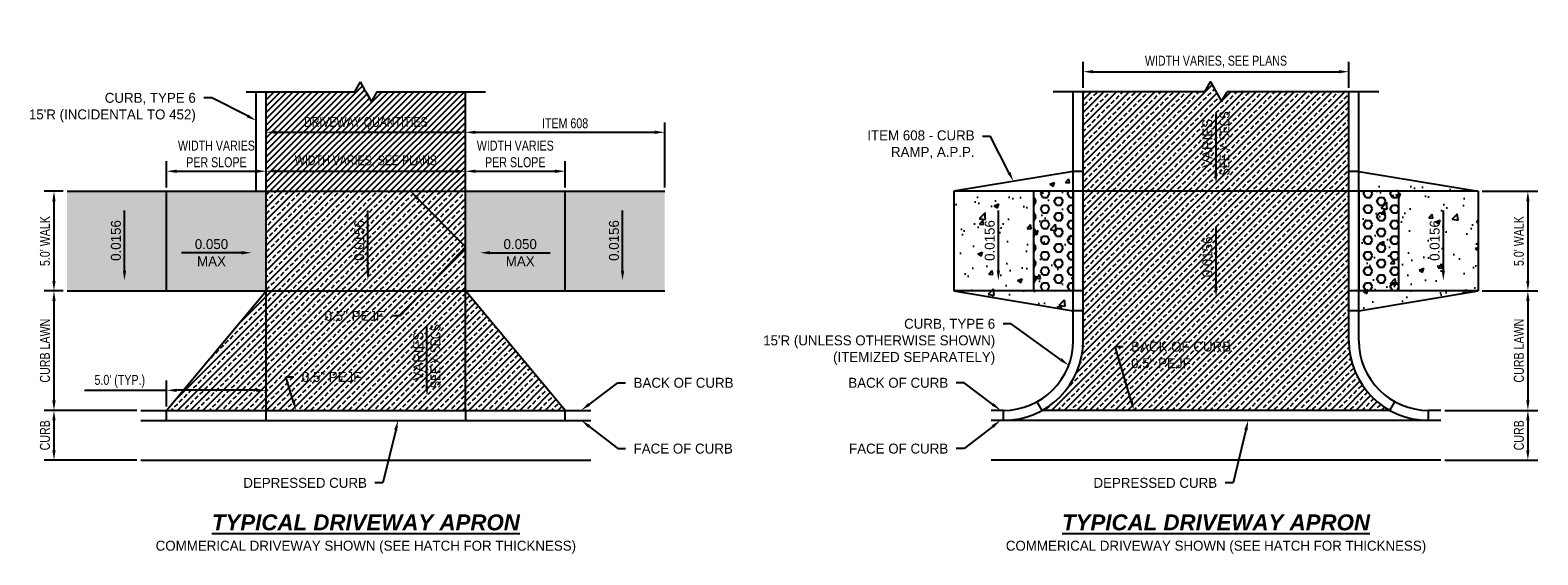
# Model space of a CAD drawing. Header units: feet. Extents: x 904 to 1979, y -2403 to -1843.
# Tile 2 of 34: x 1854 to 1910, y -2403 to -2384. Entities that reach past the tile are written whole.
import ezdxf
from ezdxf import colors
from ezdxf.entities.mleader import LeaderData, LeaderLine
from ezdxf.math import Vec2, Vec3

# ---------------------------------------------------------------- set-up
doc = ezdxf.new("R2010")
doc.units = ezdxf.units.FT
doc.header["$MEASUREMENT"] = 0
for name, color, linetype in [('RD_P_Text', 1, 'Continuous'), ('SC_Shading1', 247, 'Continuous'), ('SC_Shading1_Resurfacing', 247, 'Continuous'), ('SC_Shading2', 255, 'Continuous')]:
    doc.layers.add(name, color=color, linetype=linetype)
doc.styles.add('Slanted-Normal', font='font31.shx', dxfattribs={"height": 0.1})
doc.styles.get("Standard").update_dxf_attribs({"font": 'font31.shx'})
doc.dimstyles.new('COEC', dxfattribs={"dimscale": 13.9, "dimtxt": 0.18, "dimasz": 0.18, "dimexe": 0.18, "dimexo": 0.0625, "dimgap": 0.09, "dimtad": 1, "dimzin": 0, "dimdsep": 46, "dimtxsty": 'Standard', "dimcen": 0.09, "dimclrd": 256, "dimclre": 256, "dimclrt": 256, "dimaunit": 1, "dimadec": 4, "dimazin": 0, "dimtfac": 1, "dimtofl": 0, "dimtmove": 0, "dimatfit": 3, "dimfxl": 1, "dimtolj": 1, "dimtzin": 0, "dimlwd": -1, "dimlwe": -1, "dimarcsym": 0})

# ---------------------------------------------------------------- blocks, each defined once
blk = doc.blocks.new('*D1431')
at = {"layer": 'Defpoints', "color": 0, "transparency": 16777216}
for p in [(1870.118, -2389.02), (1862.618, -2389.776), (1870.118, -2389.776)]:
    blk.add_point(p, dxfattribs=at)
at = {"layer": 'RD_P_Text', "transparency": 16777216}
for p, q in [((1862.618, -2389.626), (1862.618, -2388.645)), ((1870.118, -2389.626), (1870.118, -2388.645)), ((1862.993, -2389.02), (1869.743, -2389.02))]:
    blk.add_line(p, q, dxfattribs=at)
for points in [[(1862.993, -2388.958), (1862.993, -2389.083), (1862.618, -2389.02)], [(1869.743, -2388.958), (1869.743, -2389.083), (1870.118, -2389.02)]]:
    blk.add_solid(points, dxfattribs=at)
at = {"layer": 'RD_P_Text', "transparency": 16777216, "insert": (1866.368, -2388.641), "char_height": 0.375, "attachment_point": 5}
blk.add_mtext('\\A1;{\\W0.8;WIDTH VARIES, SEE PLANS}', dxfattribs=at)
blk = doc.blocks.new('*D1432')
at = {"layer": 'Defpoints', "color": 0, "transparency": 16777216}
for p in [(1855.118, -2389.776), (1854.627, -2393.526), (1855.118, -2393.526)]:
    blk.add_point(p, dxfattribs=at)
at = {"layer": 'RD_P_Text', "transparency": 16777216}
for p, q in [((1854.968, -2389.776), (1854.252, -2389.776)), ((1854.627, -2390.151), (1854.627, -2393.151)), ((1854.968, -2393.526), (1854.252, -2393.526))]:
    blk.add_line(p, q, dxfattribs=at)
for points in [[(1854.564, -2390.151), (1854.689, -2390.151), (1854.627, -2389.776)], [(1854.564, -2393.151), (1854.689, -2393.151), (1854.627, -2393.526)]]:
    blk.add_solid(points, dxfattribs=at)
at = {"layer": 'RD_P_Text', "transparency": 16777216, "insert": (1854.289, -2391.651), "char_height": 0.375, "attachment_point": 5, "rotation": 90}
blk.add_mtext("\\A1;{\\W0.8;5.0' WALK}", dxfattribs=at)
blk = doc.blocks.new('*D1433')
at = {"layer": 'Defpoints', "color": 0, "transparency": 16777216}
for p in [(1862.618, -2389.02), (1858.868, -2389.776), (1862.618, -2389.776)]:
    blk.add_point(p, dxfattribs=at)
at = {"layer": 'RD_P_Text', "transparency": 16777216}
for p, q in [((1858.868, -2389.626), (1858.868, -2388.645)), ((1862.618, -2389.626), (1862.618, -2388.645)), ((1859.243, -2389.02), (1862.243, -2389.02))]:
    blk.add_line(p, q, dxfattribs=at)
for points in [[(1859.243, -2388.958), (1859.243, -2389.083), (1858.868, -2389.02)], [(1862.243, -2388.958), (1862.243, -2389.083), (1862.618, -2389.02)]]:
    blk.add_solid(points, dxfattribs=at)
at = {"layer": 'RD_P_Text', "transparency": 16777216, "insert": (1860.743, -2388.37), "char_height": 0.375, "attachment_point": 5}
blk.add_mtext('\\A1;{\\W0.8;WIDTH VARIES\\PPER SLOPE}', dxfattribs=at)
blk = doc.blocks.new('*D1434')
at = {"layer": 'Defpoints', "color": 0, "transparency": 16777216}
for p in [(1873.868, -2389.02), (1870.118, -2389.776), (1873.868, -2389.776)]:
    blk.add_point(p, dxfattribs=at)
at = {"layer": 'RD_P_Text', "transparency": 16777216}
for p, q in [((1870.118, -2389.626), (1870.118, -2388.645)), ((1873.868, -2389.626), (1873.868, -2388.645)), ((1870.493, -2389.02), (1873.493, -2389.02))]:
    blk.add_line(p, q, dxfattribs=at)
for points in [[(1870.493, -2388.958), (1870.493, -2389.083), (1870.118, -2389.02)], [(1873.493, -2388.958), (1873.493, -2389.083), (1873.868, -2389.02)]]:
    blk.add_solid(points, dxfattribs=at)
at = {"layer": 'RD_P_Text', "transparency": 16777216, "insert": (1871.993, -2388.37), "char_height": 0.375, "attachment_point": 5}
blk.add_mtext('\\A1;{\\W0.8;WIDTH VARIES\\PPER SLOPE}', dxfattribs=at)
blk = doc.blocks.new('*D1435')
at = {"layer": 'Defpoints', "color": 0, "transparency": 16777216}
for p in [(1855.118, -2393.526), (1854.627, -2398.026), (1857.899, -2398.026)]:
    blk.add_point(p, dxfattribs=at)
at = {"layer": 'RD_P_Text', "transparency": 16777216}
for p, q in [((1854.968, -2393.526), (1854.252, -2393.526)), ((1854.627, -2393.901), (1854.627, -2397.651)), ((1857.749, -2398.026), (1854.252, -2398.026))]:
    blk.add_line(p, q, dxfattribs=at)
for points in [[(1854.564, -2393.901), (1854.689, -2393.901), (1854.627, -2393.526)], [(1854.564, -2397.651), (1854.689, -2397.651), (1854.627, -2398.026)]]:
    blk.add_solid(points, dxfattribs=at)
at = {"layer": 'RD_P_Text', "transparency": 16777216, "insert": (1854.289, -2395.776), "char_height": 0.375, "attachment_point": 5, "rotation": 90}
blk.add_mtext('\\A1;{\\W0.8;CURB LAWN}', dxfattribs=at)
blk = doc.blocks.new('*D1436')
at = {"layer": 'Defpoints', "color": 0, "transparency": 16777216}
for p in [(1857.899, -2398.026), (1854.627, -2399.901), (1857.899, -2399.901)]:
    blk.add_point(p, dxfattribs=at)
at = {"layer": 'RD_P_Text', "transparency": 16777216}
for p, q in [((1857.749, -2398.026), (1854.252, -2398.026)), ((1854.627, -2398.401), (1854.627, -2399.526)), ((1857.749, -2399.901), (1854.252, -2399.901))]:
    blk.add_line(p, q, dxfattribs=at)
for points in [[(1854.564, -2398.401), (1854.689, -2398.401), (1854.627, -2398.026)], [(1854.564, -2399.526), (1854.689, -2399.526), (1854.627, -2399.901)]]:
    blk.add_solid(points, dxfattribs=at)
at = {"layer": 'RD_P_Text', "transparency": 16777216, "insert": (1854.289, -2398.964), "char_height": 0.375, "attachment_point": 5, "rotation": 90}
blk.add_mtext('\\A1;{\\W0.8;CURB}', dxfattribs=at)
blk = doc.blocks.new('*D1437')
at = {"layer": 'Defpoints', "color": 0, "transparency": 16777216}
for p in [(1858.868, -2397.27), (1858.868, -2398.026), (1862.618, -2398.026)]:
    blk.add_point(p, dxfattribs=at)
at = {"layer": 'RD_P_Text', "transparency": 16777216}
for p, q in [((1855.773, -2397.27), (1858.868, -2397.27)), ((1858.868, -2397.876), (1858.868, -2396.895)), ((1862.243, -2397.27), (1859.243, -2397.27)), ((1862.618, -2397.876), (1862.618, -2396.895))]:
    blk.add_line(p, q, dxfattribs=at)
for points in [[(1859.243, -2397.208), (1859.243, -2397.333), (1858.868, -2397.27)], [(1862.243, -2397.208), (1862.243, -2397.333), (1862.618, -2397.27)]]:
    blk.add_solid(points, dxfattribs=at)
at = {"layer": 'RD_P_Text', "transparency": 16777216, "insert": (1857.104, -2396.933), "char_height": 0.375, "attachment_point": 5}
blk.add_mtext("\\A1;{\\W0.8;5.0' (TYP.)}", dxfattribs=at)
blk = doc.blocks.new('*D1438')
at = {"layer": 'Defpoints', "color": 0, "transparency": 16777216}
for p in [(1877.618, -2387.553), (1870.118, -2389.776), (1877.618, -2389.776)]:
    blk.add_point(p, dxfattribs=at)
at = {"layer": 'RD_P_Text', "transparency": 16777216}
for p, q in [((1870.118, -2389.626), (1870.118, -2387.178)), ((1877.618, -2389.626), (1877.618, -2387.178)), ((1870.493, -2387.553), (1877.243, -2387.553))]:
    blk.add_line(p, q, dxfattribs=at)
for points in [[(1870.493, -2387.49), (1870.493, -2387.615), (1870.118, -2387.553)], [(1877.243, -2387.49), (1877.243, -2387.615), (1877.618, -2387.553)]]:
    blk.add_solid(points, dxfattribs=at)
at = {"layer": 'RD_P_Text', "transparency": 16777216, "insert": (1873.868, -2387.215), "char_height": 0.375, "attachment_point": 5}
blk.add_mtext('\\A1;{\\W0.8;ITEM 608}', dxfattribs=at)
blk = doc.blocks.new('*D1439')
at = {"layer": 'Defpoints', "color": 0, "transparency": 16777216}
for p in [(1870.118, -2387.553), (1862.618, -2389.776), (1870.118, -2389.776)]:
    blk.add_point(p, dxfattribs=at)
at = {"layer": 'RD_P_Text', "transparency": 16777216}
for p, q in [((1862.618, -2389.626), (1862.618, -2387.178)), ((1870.118, -2389.626), (1870.118, -2387.178)), ((1862.993, -2387.553), (1869.743, -2387.553))]:
    blk.add_line(p, q, dxfattribs=at)
for points in [[(1862.993, -2387.49), (1862.993, -2387.615), (1862.618, -2387.553)], [(1869.743, -2387.49), (1869.743, -2387.615), (1870.118, -2387.553)]]:
    blk.add_solid(points, dxfattribs=at)
at = {"layer": 'RD_P_Text', "transparency": 16777216, "insert": (1866.368, -2387.215), "char_height": 0.375, "attachment_point": 5}
blk.add_mtext('\\A1;{\\W0.8;DRIVEWAY QUANTITIES}', dxfattribs=at)
blk = doc.blocks.new('*D1440')
at = {"layer": 'Defpoints', "color": 0, "transparency": 16777216}
for p in [(1906.841, -2398.026), (1906.841, -2399.901), (1910.113, -2399.901)]:
    blk.add_point(p, dxfattribs=at)
at = {"layer": 'RD_P_Text', "transparency": 16777216}
for p, q in [((1906.991, -2398.026), (1910.488, -2398.026)), ((1910.113, -2398.401), (1910.113, -2399.526)), ((1906.991, -2399.901), (1910.488, -2399.901))]:
    blk.add_line(p, q, dxfattribs=at)
for points in [[(1910.05, -2398.401), (1910.175, -2398.401), (1910.113, -2398.026)], [(1910.05, -2399.526), (1910.175, -2399.526), (1910.113, -2399.901)]]:
    blk.add_solid(points, dxfattribs=at)
at = {"layer": 'RD_P_Text', "transparency": 16777216, "insert": (1909.775, -2398.964), "char_height": 0.375, "attachment_point": 5, "rotation": 90}
blk.add_mtext('\\A1;{\\W0.8;CURB}', dxfattribs=at)
blk = doc.blocks.new('*D1441')
at = {"layer": 'Defpoints', "color": 0, "transparency": 16777216}
for p in [(1903.372, -2385.27), (1893.372, -2386.026), (1903.372, -2386.026)]:
    blk.add_point(p, dxfattribs=at)
at = {"layer": 'RD_P_Text', "transparency": 16777216}
for p, q in [((1893.372, -2385.876), (1893.372, -2384.895)), ((1903.372, -2385.876), (1903.372, -2384.895)), ((1893.747, -2385.27), (1902.997, -2385.27))]:
    blk.add_line(p, q, dxfattribs=at)
for points in [[(1893.747, -2385.208), (1893.747, -2385.333), (1893.372, -2385.27)], [(1902.997, -2385.208), (1902.997, -2385.333), (1903.372, -2385.27)]]:
    blk.add_solid(points, dxfattribs=at)
at = {"layer": 'RD_P_Text', "transparency": 16777216, "insert": (1898.372, -2384.891), "char_height": 0.375, "attachment_point": 5}
blk.add_mtext('\\A1;{\\W0.8;WIDTH VARIES, SEE PLANS}', dxfattribs=at)
blk = doc.blocks.new('*D1442')
at = {"layer": 'Defpoints', "color": 0, "transparency": 16777216}
for p in [(1908.247, -2389.776), (1908.247, -2393.526), (1910.113, -2393.526)]:
    blk.add_point(p, dxfattribs=at)
at = {"layer": 'RD_P_Text', "transparency": 16777216}
for p, q in [((1908.397, -2389.776), (1910.488, -2389.776)), ((1910.113, -2390.151), (1910.113, -2393.151)), ((1908.397, -2393.526), (1910.488, -2393.526))]:
    blk.add_line(p, q, dxfattribs=at)
for points in [[(1910.05, -2390.151), (1910.175, -2390.151), (1910.113, -2389.776)], [(1910.05, -2393.151), (1910.175, -2393.151), (1910.113, -2393.526)]]:
    blk.add_solid(points, dxfattribs=at)
at = {"layer": 'RD_P_Text', "transparency": 16777216, "insert": (1909.775, -2391.651), "char_height": 0.375, "attachment_point": 5, "rotation": 90}
blk.add_mtext("\\A1;{\\W0.8;5.0' WALK}", dxfattribs=at)
blk = doc.blocks.new('*D1443')
at = {"layer": 'Defpoints', "color": 0, "transparency": 16777216}
for p in [(1908.247, -2393.526), (1906.841, -2398.026), (1910.113, -2398.026)]:
    blk.add_point(p, dxfattribs=at)
at = {"layer": 'RD_P_Text', "transparency": 16777216}
for p, q in [((1908.397, -2393.526), (1910.488, -2393.526)), ((1910.113, -2393.901), (1910.113, -2397.651)), ((1906.991, -2398.026), (1910.488, -2398.026))]:
    blk.add_line(p, q, dxfattribs=at)
for points in [[(1910.05, -2393.901), (1910.175, -2393.901), (1910.113, -2393.526)], [(1910.05, -2397.651), (1910.175, -2397.651), (1910.113, -2398.026)]]:
    blk.add_solid(points, dxfattribs=at)
at = {"layer": 'RD_P_Text', "transparency": 16777216, "insert": (1909.775, -2395.776), "char_height": 0.375, "attachment_point": 5, "rotation": 90}
blk.add_mtext('\\A1;{\\W0.8;CURB LAWN}', dxfattribs=at)
blk = doc.blocks.new('A$C75b445e4')
at = {"layer": 'RD_P_Text', "linetype": 'ByBlock', "lineweight": -2}
blk.add_lwpolyline([(1.534, -0.187), (1.534, 2.077)], dxfattribs=at)
at = {"layer": 'RD_P_Text'}
blk.add_solid([(1.597, -0.187), (1.534, -0.562), (1.472, -0.187)], dxfattribs=at)
at = {"layer": 'RD_P_Text', "char_height": 0.375, "attachment_point": 5, "rotation": 90}
for s, insert in [('VARIES', (1.212, 0.945)), ('{\\W0.8;SEE X-SECS}', (1.857, 0.945))]:
    blk.add_mtext_dynamic_manual_height_columns(s, width=2.91398, gutter_width=10, heights=[0], dxfattribs=dict(at, insert=insert))

msp = doc.modelspace()

# ---------------------------------------------------------------- hatches: boundary and pattern name
at = {"layer": 'SC_Shading1'}
h = msp.add_hatch(dxfattribs=at)
h.set_pattern_fill('ANSI31', color=256, scale=1.35)
h.set_pattern_definition([(45, (466.59192, -599.9753), (-0.119324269, 0.119324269), [])])
h.paths.add_polyline_path([(1870.118, -2389.776), (1862.618, -2389.776), (1862.618, -2386.026), (1865.951, -2386.026), (1866.16, -2385.655), (1866.576, -2386.398), (1866.784, -2386.026), (1870.118, -2386.026)])
h = msp.add_hatch(dxfattribs=at)
h.set_pattern_fill('AR-CONC', color=256, scale=0.25)
h.set_pattern_definition([(50, (0, 0), (1.79315046, -0.15688034), [0.1875, -2.0625]), (355, (0, 0), (-0.3468783, 1.8804803), [0.15, -1.65]), (100.451444, (0.1494, -0.013), (1.4462721, 1.7236), [0.1593505, -1.7528553]), (46.1842, (0, 0.5), (2.6681033, -0.4137982), [0.28125, -3.09375]), (96.63564, (0.2223, 0.4655), (2.3366549, 2.4352965), [0.2390259, -2.6292844]), (351.18416, (0, 0.5), (2.3366549, 2.4352965), [0.225, -2.475]), (21, (0.25, 0.375), (1.4922676, -1.0065472), [0.1875, -2.0625]), (326, (0.25, 0.375), (0.6082883, 1.8128751), [0.15, -1.65]), (71.451445, (0.3744, 0.2911), (2.1005559, 0.8063279), [0.1593505, -1.7528553]), (37.5, (0, 0), (0.03039964, 0.83223463), [0, -1.63, 0, -1.675, 0, -1.65625]), (7.5, (0, 0), (0.65767384, 0.98602928), [0, -0.955, 0, -1.5925, 0, -0.63125]), (327.5, (-0.5575, 0), (1.33455609, -0.05638718), [0, -0.625, 0, -1.95, 0, -2.5875]), (317.5, (-0.8075, 0), (1.45796542, 0.25026246), [0, -0.8125, 0, -1.295, 0, -1.8375])])
h.paths.add_polyline_path([(1892.997, -2394.276), (1888.497, -2393.526), (1888.497, -2389.776), (1892.997, -2389.026)])
h = msp.add_hatch(dxfattribs=at)
h.set_pattern_fill('AR-CONC', color=256, scale=0.25)
h.set_pattern_definition([(50, (15.123, 0.3977), (1.79315046, -0.15688034), [0.1875, -2.0625]), (355, (15.123, 0.3977), (-0.3468783, 1.8804803), [0.15, -1.65]), (100.451444, (15.2724, 0.3846), (1.4462721, 1.7236), [0.1593505, -1.7528553]), (46.1842, (15.123, 0.8977), (2.6681033, -0.4137982), [0.28125, -3.09375]), (96.63564, (15.3453, 0.8632), (2.3366549, 2.4352965), [0.2390259, -2.6292844]), (351.18416, (15.123, 0.8977), (2.3366549, 2.4352965), [0.225, -2.475]), (21, (15.373, 0.7727), (1.4922676, -1.0065472), [0.1875, -2.0625]), (326, (15.373, 0.7727), (0.6082883, 1.8128751), [0.15, -1.65]), (71.451445, (15.4973, 0.6888), (2.1005559, 0.8063279), [0.1593505, -1.7528553]), (37.5, (15.123, 0.3977), (0.03039964, 0.83223463), [0, -1.63, 0, -1.675, 0, -1.65625]), (7.5, (15.123, 0.3977), (0.65767384, 0.98602928), [0, -0.955, 0, -1.5925, 0, -0.63125]), (327.5, (14.5655, 0.3977), (1.33455609, -0.05638718), [0, -0.625, 0, -1.95, 0, -2.5875]), (317.5, (14.3155, 0.3977), (1.45796542, 0.25026246), [0, -0.8125, 0, -1.295, 0, -1.8375])])
h.paths.add_polyline_path([(1908.247, -2393.526), (1903.747, -2394.276), (1903.747, -2389.026), (1908.247, -2389.776)])
h = msp.add_hatch(dxfattribs=at)
h.set_pattern_fill('HEX', color=256, scale=1.35)
h.paths.add_polyline_path([(1892.997, -2393.526), (1891.497, -2393.526), (1891.497, -2389.776), (1892.997, -2389.776)])
h = msp.add_hatch(dxfattribs=at)
h.set_pattern_fill('HEX', color=256, scale=1.35)
h.paths.add_polyline_path([(1905.247, -2393.526), (1903.747, -2393.526), (1903.747, -2389.776), (1905.247, -2389.776)])
at = {"layer": 'SC_Shading1_Resurfacing'}
h = msp.add_hatch(dxfattribs=at)
h.set_pattern_fill('ANSI33', color=256, scale=1.35)
h.set_pattern_definition([(45, (496.78448, -600.30147), (-0.23864854, 0.23864854), []), (45, (497.02313, -600.30147), (-0.23864854, 0.23864854), [0.16875, -0.084375])])
edge = h.paths.add_edge_path()
edge.add_line((1903.372, -2386.026), (1898.788, -2386.026))
edge.add_line((1898.788, -2386.026), (1898.58, -2386.398))
edge.add_line((1898.58, -2386.398), (1898.163, -2385.656))
edge.add_line((1898.163, -2385.656), (1897.956, -2386.026))
edge.add_line((1897.956, -2386.026), (1893.372, -2386.026))
edge.add_line((1893.372, -2386.026), (1893.372, -2395.401))
edge.add_arc((1890.372, -2395.401), 3, 298.955, 360, ccw=False)
edge.add_line((1891.824, -2398.026), (1904.92, -2398.026))
edge.add_arc((1906.372, -2395.401), 3, 180, 241.045, ccw=False)
edge.add_line((1903.372, -2395.401), (1903.372, -2386.026))
h = msp.add_hatch(dxfattribs=at)
h.set_pattern_fill('ANSI33', color=256, scale=1.35)
h.set_pattern_definition([(45, (466.59192, -599.9753), (-0.23864854, 0.23864854), []), (45, (466.83057, -599.9753), (-0.23864854, 0.23864854), [0.16875, -0.084375])])
h.paths.add_polyline_path([(1873.868, -2398.026), (1858.868, -2398.026), (1862.618, -2393.526), (1862.618, -2389.776), (1870.118, -2389.776), (1870.118, -2393.526)])
at = {"layer": 'SC_Shading2'}
h = msp.add_hatch(color=256, dxfattribs=at)
h.dxf.hatch_style = 1
h.paths.add_polyline_path([(1855.118, -2389.776), (1855.118, -2393.526), (1858.868, -2393.526), (1862.618, -2393.526), (1862.618, -2389.776), (1858.868, -2389.776)])
h = msp.add_hatch(color=256, dxfattribs=at)
h.dxf.hatch_style = 1
h.paths.add_polyline_path([(1873.868, -2389.776), (1870.118, -2389.776), (1870.118, -2393.526), (1873.868, -2393.526), (1877.618, -2393.526), (1877.618, -2389.776)])

# ---------------------------------------------------------------- linework, layer by layer
at = {"layer": 'RD_P_Text', "flags": 128}
for points in [[(1861.868, -2386.026), (1865.951, -2386.026)], [(1862.243, -2389.776), (1862.243, -2386.026)], [(1862.618, -2398.401), (1862.618, -2386.026)], [(1865.951, -2386.026), (1866.16, -2385.655)], [(1866.368, -2386.026), (1866.16, -2385.655)], [(1866.368, -2386.026), (1866.576, -2386.398)], [(1866.784, -2386.026), (1866.576, -2386.398)], [(1866.784, -2386.026), (1870.868, -2386.026)], [(1870.118, -2398.026), (1870.118, -2386.026)], [(1897.956, -2386.026), (1892.247, -2386.026)], [(1892.997, -2395.401), (1892.997, -2386.026)], [(1893.372, -2395.401), (1893.372, -2386.026)], [(1897.956, -2386.026), (1898.164, -2385.655), (1898.58, -2386.398), (1898.788, -2386.026)], [(1904.497, -2386.026), (1898.788, -2386.026)], [(1903.372, -2395.401), (1903.372, -2386.026)], [(1903.747, -2395.401), (1903.747, -2386.026)], [(1892.997, -2389.026), (1888.497, -2389.776)], [(1893.372, -2389.026), (1892.997, -2389.026)], [(1903.747, -2389.026), (1903.372, -2389.026)], [(1903.747, -2389.026), (1908.247, -2389.776)], [(1855.118, -2389.776), (1877.618, -2389.776)], [(1858.868, -2393.526), (1858.868, -2389.776)], [(1873.868, -2393.526), (1873.868, -2389.776)], [(1908.247, -2389.776), (1888.497, -2389.776)], [(1888.497, -2389.776), (1888.497, -2393.526)], [(1891.497, -2389.776), (1891.497, -2393.526)], [(1892.997, -2389.776), (1892.997, -2393.526)], [(1903.747, -2389.776), (1903.747, -2393.526)], [(1905.247, -2389.776), (1905.247, -2393.526)], [(1908.247, -2389.776), (1908.247, -2393.526)], [(1855.118, -2393.526), (1877.618, -2393.526)], [(1858.868, -2398.026), (1862.618, -2393.526)], [(1873.868, -2398.026), (1870.118, -2393.526)], [(1893.372, -2393.526), (1888.497, -2393.526)], [(1888.497, -2393.526), (1892.997, -2394.276)], [(1908.247, -2393.526), (1903.372, -2393.526)], [(1903.747, -2394.276), (1908.247, -2393.526)], [(1893.372, -2394.276), (1892.997, -2394.276)], [(1903.747, -2394.276), (1903.372, -2394.276)], [(1891.824, -2398.026), (1891.643, -2397.698)], [(1904.92, -2398.026), (1905.101, -2397.698)], [(1857.899, -2398.026), (1874.836, -2398.026)], [(1857.899, -2398.401), (1874.836, -2398.401)], [(1858.868, -2398.401), (1858.868, -2398.026)], [(1870.118, -2398.026), (1870.118, -2398.401)], [(1873.868, -2398.401), (1873.868, -2398.026)], [(1890.372, -2398.026), (1889.904, -2398.026)], [(1906.841, -2398.401), (1889.904, -2398.401)], [(1890.372, -2398.401), (1890.372, -2398.026)], [(1904.92, -2398.026), (1891.824, -2398.026)], [(1906.841, -2398.026), (1906.372, -2398.026)], [(1906.372, -2398.401), (1906.372, -2398.026)], [(1857.899, -2399.901), (1874.836, -2399.901)], [(1906.841, -2399.901), (1889.904, -2399.901)]]:
    msp.add_lwpolyline(points, dxfattribs=at)
for points, const_width in [([(1870.118, -2393.526), (1870.118, -2389.776), (1862.618, -2389.776), (1862.618, -2393.526)], 0.03), ([(1858.868, -2398.026), (1873.868, -2398.026)], 0.03), ([(1891.643, -2397.698), (1891.824, -2398.026), (1904.92, -2398.026), (1905.101, -2397.698)], 0.04)]:
    msp.add_lwpolyline(points, dxfattribs=dict(at, const_width=const_width))
at = {"layer": 'RD_P_Text', "linetype": 'ByBlock', "lineweight": -2}
for points in [[(1857.281, -2392.76), (1857.281, -2390.496)], [(1866.444, -2392.76), (1866.444, -2390.496)], [(1876.031, -2392.76), (1876.031, -2390.496)], [(1890.178, -2392.76), (1890.178, -2390.496)], [(1906.93, -2392.76), (1906.93, -2390.496)], [(1898.372, -2393.378), (1898.372, -2391.114)], [(1861.689, -2392.089), (1859.425, -2392.089)], [(1871.046, -2392.089), (1873.31, -2392.089)], [(1868.669, -2397.115), (1868.669, -2394.851)]]:
    msp.add_lwpolyline(points, dxfattribs=at)
at = {"layer": 'RD_P_Text'}
for centre, radius, start, end in [((1890.372, -2395.401), 3, 270, 0), ((1890.372, -2395.401), 2.625, 270, 0), ((1906.372, -2395.401), 3, 180, 270), ((1906.372, -2395.401), 2.625, 180, 270)]:
    msp.add_arc(centre, radius, start, end, dxfattribs=at)
for points in [[(1861.689, -2392.152), (1862.064, -2392.089), (1861.689, -2392.027)], [(1871.046, -2392.152), (1870.671, -2392.089), (1871.046, -2392.027)], [(1857.344, -2392.76), (1857.281, -2393.135), (1857.219, -2392.76)], [(1866.507, -2392.76), (1866.444, -2393.135), (1866.382, -2392.76)], [(1876.094, -2392.76), (1876.031, -2393.135), (1875.969, -2392.76)], [(1890.241, -2392.76), (1890.178, -2393.135), (1890.116, -2392.76)], [(1906.992, -2392.76), (1906.93, -2393.135), (1906.867, -2392.76)], [(1898.435, -2393.378), (1898.372, -2393.753), (1898.31, -2393.378)], [(1868.731, -2397.115), (1868.669, -2397.49), (1868.606, -2397.115)]]:
    msp.add_solid(points, dxfattribs=at)

# ---------------------------------------------------------------- block references
msp.add_blockref('A$C75b445e4', (1896.838, -2388.916), dxfattribs=at)

# ---------------------------------------------------------------- texts
at = {"layer": 'RD_P_Text', "char_height": 0.375, "attachment_point": 5}
for s, insert, rotation in [('0.0156', (1856.959, -2391.628), 90), ('0.0156', (1866.121, -2391.628), 90), ('0.0156', (1875.709, -2391.628), 90), ('0.0156', (1889.856, -2391.628), 90), ('0.0156', (1906.607, -2391.628), 90), ('0.050', (1872.178, -2391.767), 0), ('0.0156', (1898.049, -2392.246), 90), ('MAX', (1872.178, -2392.412), 0), ('VARIES', (1868.346, -2395.983), 90), ('{\\W0.8;SEE X-SECS}', (1868.991, -2395.983), 90)]:
    msp.add_mtext_dynamic_manual_height_columns(s, width=2.91398, gutter_width=10, heights=[0], dxfattribs=dict(at, insert=insert, rotation=rotation))
at = {"layer": 'RD_P_Text', "attachment_point": 5}
for s, width, heights, insert, char_height in [('0.050', 2.91398, [0], (1860.557, -2391.767), 0.375), ('MAX', 2.91398, [0], (1860.557, -2392.412), 0.375), ('{\\fArial|b1|i1|c0|p34;\\LTYPICAL DRIVEWAY APRON}', 34.83485, [0], (1866.368, -2402.247), 0.6), ('{\\fArial|b1|i1|c0|p34;\\LTYPICAL DRIVEWAY APRON}', 34.83485, [0], (1898.372, -2402.247), 0.6), ('COMMERICAL DRIVEWAY SHOWN (SEE HATCH FOR THICKNESS)', 34.83485, [0.375], (1866.368, -2403.179), 0.375), ('COMMERICAL DRIVEWAY SHOWN (SEE HATCH FOR THICKNESS)', 34.83485, [0.375], (1898.372, -2403.179), 0.375)]:
    msp.add_mtext_dynamic_manual_height_columns(s, width=width, gutter_width=10, heights=heights, dxfattribs=dict(at, insert=insert, char_height=char_height))

# ---------------------------------------------------------------- dimensions: what is measured, and where the dimension line sits
at = {"layer": 'RD_P_Text'}
for base, p1, p2, text, picture, middle in [((1903.372, -2385.27), (1893.372, -2386.026), (1903.372, -2386.026), '{\\W0.8;WIDTH VARIES, SEE PLANS}', '*D1441', (1898.372, -2384.891)), ((1870.118, -2387.553), (1862.618, -2389.776), (1870.118, -2389.776), '{\\W0.8;DRIVEWAY QUANTITIES}', '*D1439', (1866.368, -2387.215)), ((1877.618, -2387.553), (1870.118, -2389.776), (1877.618, -2389.776), '{\\W0.8;ITEM 608}', '*D1438', (1873.868, -2387.215)), ((1862.618, -2389.02), (1858.868, -2389.776), (1862.618, -2389.776), '{\\W0.8;WIDTH VARIES\\PPER SLOPE}', '*D1433', (1860.743, -2388.37)), ((1873.868, -2389.02), (1870.118, -2389.776), (1873.868, -2389.776), '{\\W0.8;WIDTH VARIES\\PPER SLOPE}', '*D1434', (1871.993, -2388.37)), ((1870.118, -2389.02), (1862.618, -2389.776), (1870.118, -2389.776), '{\\W0.8;WIDTH VARIES, SEE PLANS}', '*D1431', (1866.368, -2388.641))]:
    dim = msp.add_linear_dim(base=base, p1=p1, p2=p2, text=text, dimstyle='COEC', override={"dimscale": 3, "dimtxt": 0.125, "dimasz": 0.125, "dimexe": 0.125, "dimexo": 0.05, "dimgap": 0.05}, dxfattribs=at)
    dim.commit()
    dim.dimension.update_dxf_attribs({"geometry": picture, "text_midpoint": middle})
for base, p1, p2, text, picture, middle in [((1854.627, -2393.526), (1855.118, -2389.776), (1855.118, -2393.526), "{\\W0.8;5.0' WALK}", '*D1432', (1854.289, -2391.651)), ((1910.113, -2393.526), (1908.247, -2389.776), (1908.247, -2393.526), "{\\W0.8;5.0' WALK}", '*D1442', (1909.775, -2391.651)), ((1854.627, -2398.026), (1855.118, -2393.526), (1857.899, -2398.026), '{\\W0.8;CURB LAWN}', '*D1435', (1854.289, -2395.776)), ((1910.113, -2398.026), (1908.247, -2393.526), (1906.841, -2398.026), '{\\W0.8;CURB LAWN}', '*D1443', (1909.775, -2395.776)), ((1854.627, -2399.901), (1857.899, -2398.026), (1857.899, -2399.901), '{\\W0.8;CURB}', '*D1436', (1854.289, -2398.964)), ((1910.113, -2399.901), (1906.841, -2398.026), (1906.841, -2399.901), '{\\W0.8;CURB}', '*D1440', (1909.775, -2398.964))]:
    dim = msp.add_linear_dim(base=base, p1=p1, p2=p2, angle=270, text=text, dimstyle='COEC', override={"dimscale": 3, "dimtxt": 0.125, "dimasz": 0.125, "dimexe": 0.125, "dimexo": 0.05, "dimgap": 0.05}, dxfattribs=at)
    dim.commit()
    dim.dimension.update_dxf_attribs({"geometry": picture, "text_midpoint": middle})
dim = msp.add_linear_dim(base=(1858.868, -2397.27), p1=(1862.618, -2398.026), p2=(1858.868, -2398.026), text="{\\W0.8;5.0' (TYP.)}", dimstyle='COEC', override={"dimscale": 3, "dimtxt": 0.125, "dimasz": 0.125, "dimexe": 0.125, "dimexo": 0.05, "dimgap": 0.05, "dimtmove": 1}, dxfattribs=at)
dim.commit()
dim.dimension.update_dxf_attribs({"geometry": '*D1437', "text_midpoint": (1857.104, -2396.933), "dimtype": 160})

# ---------------------------------------------------------------- leaders
ml = msp.add_multileader_mtext('Standard', dxfattribs=at)
ml.set_content("CURB, TYPE 6\\P15'R (INCIDENTAL TO 452)", color=256, style='Slanted-Normal')
ml.set_leader_properties()
ml.build(insert=Vec2(0, 0))
ml.multileader.update_dxf_attribs({"dogleg_length": 0.1, "arrow_head_size": 0.375, "scale": 3})
ctx = ml.context
ctx.base_point, ctx.scale, ctx.char_height, ctx.arrow_head_size, ctx.landing_gap_size, ctx.plane_origin = Vec3(1852.678, -2386.254), 3, 0.375, 0.375, 0.3, Vec3(1862.101, -2386.448)
ctx.text_align_type = 2
notes = []
notes.append((ctx, [(0, (1, 1, 0), (1860.566, -2386.254), (-1, 0), 0.3, [(0, [(1862.243, -2387.108)], 0, [])])]))
ctx.mtext.insert, ctx.mtext.alignment, ctx.mtext.flow_direction = Vec3(1859.966, -2386.067), 3, 5
ml = msp.add_multileader_mtext('Standard', dxfattribs=at)
ml.set_content('ITEM 608 - CURB\\PRAMP, A.P.P.', color=256, style='Slanted-Normal')
ml.set_leader_properties()
ml.build(insert=Vec2(0, 0))
ml.multileader.update_dxf_attribs({"dogleg_length": 0.1, "arrow_head_size": 0.375, "scale": 3})
ctx = ml.context
ctx.base_point, ctx.scale, ctx.char_height, ctx.arrow_head_size, ctx.landing_gap_size, ctx.plane_origin = Vec3(1884.295, -2387.71), 3, 0.375, 0.375, 0.3, Vec3(1890.907, -2388.555)
ctx.text_align_type = 2
notes.append((ctx, [(0, (1, 1, 0), (1889.885, -2387.71), (-1, 0), 0.3, [(0, [(1890.747, -2389.401)], 0, [])])]))
ctx.mtext.insert, ctx.mtext.alignment, ctx.mtext.flow_direction = Vec3(1889.285, -2387.481), 3, 5
ml = msp.add_multileader_mtext('Standard', dxfattribs=at)
ml.set_content('0.5" PEJF', color=256, style='Slanted-Normal')
ml.set_leader_properties()
ml.build(insert=Vec2(0, 0))
ml.multileader.update_dxf_attribs({"dogleg_length": 0.1, "arrow_head_size": 0.375, "scale": 3})
ctx = ml.context
ctx.base_point, ctx.scale, ctx.char_height, ctx.arrow_head_size, ctx.landing_gap_size, ctx.plane_origin = Vec3(1864.093, -2394.464), 3, 0.375, 0.375, 0.3, Vec3(1863.391, -2394.657)
ctx.text_align_type = 2
notes.append((ctx, [(1, (1, 1, 0), (1867.657, -2394.464), (-1, 0), 0.3, [(1, [(1868.054, -2389.776), (1870.118, -2391.869)], 0, [])])]))
ctx.mtext.insert, ctx.mtext.alignment, ctx.mtext.flow_direction = Vec3(1867.057, -2394.277), 3, 5
ml = msp.add_multileader_mtext('Standard', dxfattribs=at)
ml.set_content("CURB, TYPE 6\\P15'R (UNLESS OTHERWISE SHOWN)\\P(ITEMIZED SEPARATELY)", color=256, style='Slanted-Normal')
ml.set_leader_properties()
ml.build(insert=Vec2(0, 0))
ml.multileader.update_dxf_attribs({"dogleg_length": 0.1, "arrow_head_size": 0.375, "scale": 3})
ctx = ml.context
ctx.base_point, ctx.scale, ctx.char_height, ctx.arrow_head_size, ctx.landing_gap_size, ctx.plane_origin = Vec3(1880.881, -2394.765), 3, 0.375, 0.375, 0.3, Vec3(1892.987, -2395.485)
ctx.text_align_type = 2
notes.append((ctx, [(0, (1, 1, 0), (1890.659, -2394.765), (-1, 0), 0.3, [(0, [(1892.827, -2396.331)], 0, [])])]))
ctx.mtext.insert, ctx.mtext.alignment, ctx.mtext.flow_direction = Vec3(1890.059, -2394.577), 3, 5
ml = msp.add_multileader_mtext('Standard', dxfattribs=at)
ml.set_content('BACK OF CURB\\P0.5" PEJF', color=256, style='Slanted-Normal')
ml.set_leader_properties()
ml.build(insert=Vec2(0, 0))
ml.multileader.update_dxf_attribs({"dogleg_length": 0.1, "arrow_head_size": 0.375, "scale": 3})
ctx = ml.context
ctx.base_point, ctx.scale, ctx.char_height, ctx.arrow_head_size, ctx.landing_gap_size, ctx.plane_origin = Vec3(1894.878, -2395.624), 3, 0.375, 0.375, 0.3, Vec3(1895.125, -2397.18)
notes.append((ctx, [(0, (1, 1, 0), (1894.578, -2395.624), (1, 0), 0.3, [(0, [(1895.285, -2398.026)], 0, [])])]))
ctx.mtext.insert, ctx.mtext.flow_direction = Vec3(1895.178, -2395.436), 5
ml = msp.add_multileader_mtext('Standard', dxfattribs=at)
ml.set_content('0.5" PEJF', color=256, style='Slanted-Normal')
ml.set_leader_properties()
ml.build(insert=Vec2(0, 0))
ml.multileader.update_dxf_attribs({"dogleg_length": 0.1, "arrow_head_size": 0.375, "scale": 3})
ctx = ml.context
ctx.base_point, ctx.scale, ctx.char_height, ctx.arrow_head_size, ctx.landing_gap_size, ctx.plane_origin = Vec3(1863.655, -2396.767), 3, 0.375, 0.375, 0.3, Vec3(1863.582, -2397.18)
notes.append((ctx, [(0, (1, 1, 0), (1863.355, -2396.767), (1, 0), 0.3, [(0, [(1863.742, -2398.026)], 0, [])])]))
ctx.mtext.insert, ctx.mtext.flow_direction = Vec3(1863.955, -2396.579), 5
ml = msp.add_multileader_mtext('Standard', dxfattribs=at)
ml.set_content('BACK OF CURB', color=256, style='Slanted-Normal')
ml.set_leader_properties()
ml.build(insert=Vec2(0, 0))
ml.multileader.update_dxf_attribs({"dogleg_length": 0.1, "arrow_head_size": 0.375, "scale": 3})
ctx = ml.context
ctx.base_point, ctx.scale, ctx.char_height, ctx.arrow_head_size, ctx.landing_gap_size, ctx.plane_origin = Vec3(1876.148, -2396.987), 3, 0.375, 0.375, 0.3, Vec3(1874.313, -2397.18)
notes.append((ctx, [(0, (1, 1, 0), (1875.848, -2396.987), (1, 0), 0.3, [(0, [(1874.473, -2398.026)], 0, [])])]))
ctx.mtext.insert, ctx.mtext.flow_direction = Vec3(1876.448, -2396.799), 5
ml = msp.add_multileader_mtext('Standard', dxfattribs=at)
ml.set_content('BACK OF CURB', color=256, style='Slanted-Normal')
ml.set_leader_properties()
ml.build(insert=Vec2(0, 0))
ml.multileader.update_dxf_attribs({"dogleg_length": 0.1, "arrow_head_size": 0.375, "scale": 3})
ctx = ml.context
ctx.base_point, ctx.scale, ctx.char_height, ctx.arrow_head_size, ctx.landing_gap_size, ctx.plane_origin = Vec3(1884.052, -2396.987), 3, 0.375, 0.375, 0.3, Vec3(1890.427, -2397.18)
ctx.text_align_type = 2
notes.append((ctx, [(0, (1, 1, 0), (1888.892, -2396.987), (-1, 0), 0.3, [(0, [(1890.267, -2398.026)], 0, [])])]))
ctx.mtext.insert, ctx.mtext.alignment, ctx.mtext.flow_direction = Vec3(1888.292, -2396.799), 3, 5
ml = msp.add_multileader_mtext('Standard', dxfattribs=at)
ml.set_content('DEPRESSED CURB', color=256, style='Slanted-Normal')
ml.set_leader_properties()
ml.build(insert=Vec2(0, 0))
ml.multileader.update_dxf_attribs({"dogleg_length": 0.1, "arrow_head_size": 0.375, "scale": 3})
ctx = ml.context
ctx.base_point, ctx.scale, ctx.char_height, ctx.arrow_head_size, ctx.landing_gap_size, ctx.plane_origin = Vec3(1861.519, -2400.756), 3, 0.375, 0.375, 0.3, Vec3(1863.244, -2399.649)
ctx.text_align_type = 2
notes.append((ctx, [(1, (1, 1, 0), (1867.008, -2400.756), (-1, 0), 0.3, [(0, [(1867.581, -2398.401)], 0, [])])]))
ctx.mtext.insert, ctx.mtext.alignment, ctx.mtext.flow_direction = Vec3(1866.408, -2400.568), 3, 5
ml = msp.add_multileader_mtext('Standard', dxfattribs=at)
ml.set_content('FACE OF CURB', color=256, style='Slanted-Normal')
ml.set_leader_properties()
ml.build(insert=Vec2(0, 0))
ml.multileader.update_dxf_attribs({"dogleg_length": 0.1, "arrow_head_size": 0.375, "scale": 3})
ctx = ml.context
ctx.base_point, ctx.scale, ctx.char_height, ctx.arrow_head_size, ctx.landing_gap_size, ctx.plane_origin = Vec3(1876.148, -2399.465), 3, 0.375, 0.375, 0.3, Vec3(1874.313, -2399.659)
notes.append((ctx, [(0, (1, 1, 0), (1875.848, -2399.465), (1, 0), 0.3, [(0, [(1874.479, -2398.401)], 0, [])])]))
ctx.mtext.insert, ctx.mtext.flow_direction = Vec3(1876.448, -2399.277), 5
ml = msp.add_multileader_mtext('Standard', dxfattribs=at)
ml.set_content('FACE OF CURB', color=256, style='Slanted-Normal')
ml.set_leader_properties()
ml.build(insert=Vec2(0, 0))
ml.multileader.update_dxf_attribs({"dogleg_length": 0.1, "arrow_head_size": 0.375, "scale": 3})
ctx = ml.context
ctx.base_point, ctx.scale, ctx.char_height, ctx.arrow_head_size, ctx.landing_gap_size, ctx.plane_origin = Vec3(1884.072, -2399.465), 3, 0.375, 0.375, 0.3, Vec3(1890.427, -2399.659)
ctx.text_align_type = 2
notes.append((ctx, [(0, (1, 1, 0), (1888.892, -2399.465), (-1, 0), 0.3, [(0, [(1890.261, -2398.401)], 0, [])])]))
ctx.mtext.insert, ctx.mtext.alignment, ctx.mtext.flow_direction = Vec3(1888.292, -2399.277), 3, 5
ml = msp.add_multileader_mtext('Standard', dxfattribs=at)
ml.set_content('DEPRESSED CURB', color=256, style='Slanted-Normal')
ml.set_leader_properties()
ml.build(insert=Vec2(0, 0))
ml.multileader.update_dxf_attribs({"dogleg_length": 0.1, "arrow_head_size": 0.375, "scale": 3})
ctx = ml.context
ctx.base_point, ctx.scale, ctx.char_height, ctx.arrow_head_size, ctx.landing_gap_size, ctx.plane_origin = Vec3(1893.523, -2400.756), 3, 0.375, 0.375, 0.3, Vec3(1895.248, -2399.649)
ctx.text_align_type = 2
notes.append((ctx, [(1, (1, 1, 0), (1899.013, -2400.756), (-1, 0), 0.3, [(0, [(1899.585, -2398.401)], 0, [])])]))
ctx.mtext.insert, ctx.mtext.alignment, ctx.mtext.flow_direction = Vec3(1898.413, -2400.568), 3, 5
for ctx, leaders in notes:
    for number, flags, end, landing, length, lines in leaders:
        leader = LeaderData()
        leader.index, (leader.has_last_leader_line, leader.has_dogleg_vector, leader.attachment_direction) = number, flags
        leader.last_leader_point, leader.dogleg_vector, leader.dogleg_length = Vec3(end), Vec3(landing), length
        for number, points, colour, breaks in lines:
            line = LeaderLine()
            line.index, line.vertices, line.color, line.breaks = number, Vec3.list(points), colors.encode_raw_color(colour), breaks
            leader.lines.append(line)
        ctx.leaders.append(leader)

doc.saveas('drawing.dxf')
